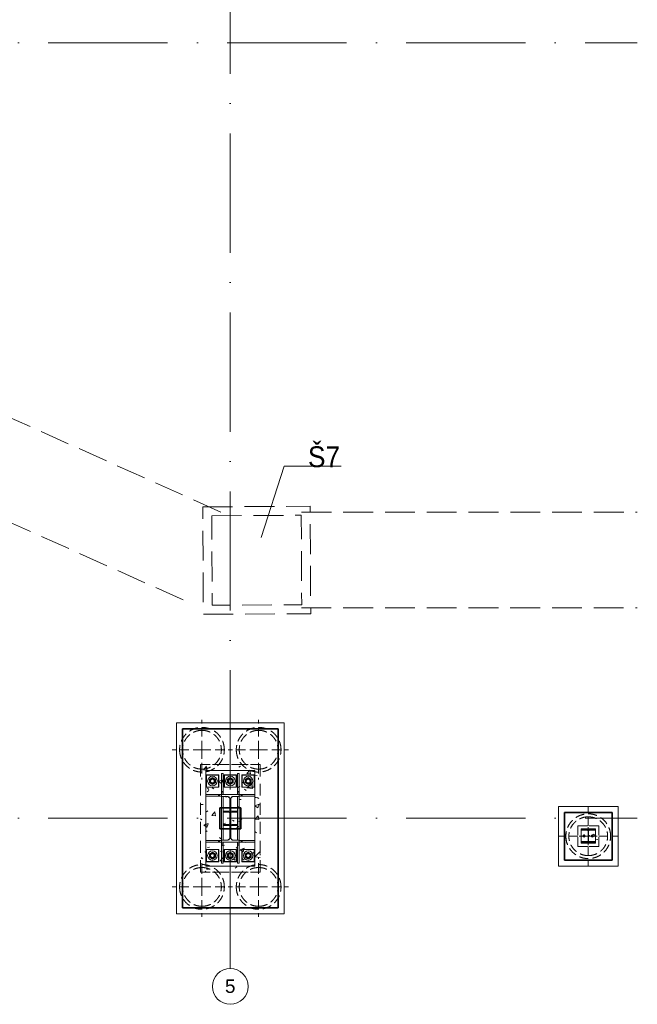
# Model space of a CAD drawing. Header units: millimetres. Extents: x -34728 to 839610, y -480656 to 464976.
# Tile 30 of 69: x 132857 to 143209, y -37301 to -20794. Entities that reach past the tile are written whole.
import ezdxf

# ---------------------------------------------------------------- set-up
doc = ezdxf.new("R2010")
doc.units = ezdxf.units.MM
for name, pattern in [('IMPORT-A_CARA_07', [700, 500, -200]), ('IMPORT-KANVPOVO', [2000, 700, -650, 0, -650]), ('Rebar Cover Lines', [320.04, 160.02, -160.02]), ('Skryté 1_5', [220, 150, -70]), ('ČERCHOVANÁ', [25.4, 12.7, -6.35, 0, -6.35]), ('Čerchovaná 20mm', [3000, 2000, -500, 0, -500])]:
    doc.linetypes.add(name, pattern=pattern)
doc.layers.get('0').update_dxf_attribs({"color": 9})
for name, color, linetype, lineweight in [('11542_003_OK-HALA_TaO-1_ET_R01_AciS_2025-04-14_sloupy_dwg', 9, 'Continuous', 9), ('_KANAL TRASA 1', 10, 'IMPORT-KANVPOVO', 70), ('CA_NEVHRA', 9, 'Skryté 1_5', 9), ('CA_OSY', 9, 'ČERCHOVANÁ', 9), ('CA_TEXT35', 9, 'Continuous', 9), ('CA_ZAKLADY25', 9, 'Continuous', 18), ('Konstrukční přípoje', 253, 'Continuous', 18), ('SS_HALA_TaO-SLOUP', 9, 'Continuous', 9)]:
    doc.layers.add(name, color=color, linetype=linetype, lineweight=lineweight)
doc.styles.add('ARIAL', font='arial.ttf', dxfattribs={"width": 0.9})
doc.styles.add('Arial_1', font='arial.ttf', dxfattribs={"height": 450})
pattern_1 = [(50, (-53770.05, -7749.9), (728.7365, -63.756), [76.2, -838.2]), (355, (-53770.05, -7749.9), (-140.972, 764.2276), [60.96, -670.56]), (100.451, (-53709.3, -7755.2), (587.77, 700.467), [64.76, -712.36]), (46.184, (-53770.05, -7546.7), (1084.316, -168.171), [114.3, -1257.3]), (96.636, (-53679.7, -7560.7), (949.61, 989.71), [97.14, -1068.54]), (351.184, (-53770, -7546.7), (949.62, 989.701), [91.44, -1005.84]), (21, (-53668.45, -7597.5), (606.458, -409.0606), [76.2, -838.2]), (326, (-53668.45, -7597.5), (247.208, 736.753), [60.96, -670.56]), (71.451, (-53617.9, -7631.56), (853.668, 327.6855), [64.76, -712.36]), (37.5, (-53770.05, -7749.87), (12.3547, 338.2201), [33.528, -628.904, 33.528, -647.192, -673.1]), (37.5, (-53770.05, -7749.87), (12.3547, 338.2201), [-1343.152, 33.528, -639.572]), (7.5, (-53770.05, -7749.87), (267.2789, 400.7221), [33.528, -354.584, 33.528, -613.664, -256.54]), (7.5, (-53770.05, -7749.87), (267.2789, 400.7221), [-1035.304, 33.528, -223.012]), (327.5, (-53996.62, -7749.87), (542.3633, -22.9153), [33.528, -220.472, 33.528, -758.952, -1051.56]), (327.5, (-53996.62, -7749.87), (542.3633, -22.9153), [-1046.48, 33.528, -1018.032]), (317.5, (-54098.2, -7749.87), (592.517, 101.707), [33.528, -296.672, 33.528, -492.76, -746.76]), (317.5, (-54098.2, -7749.87), (592.517, 101.707), [-856.488, 33.528, -713.232])]

# ---------------------------------------------------------------- blocks, each defined once
blk = doc.blocks.new('pilota 600 mm - D_750_650-2126742-ZÁKLADY HALY _ DPS')
at = {"layer": 'CA_NEVHRA'}
for p, q in [((0, 0), (0, 500)), ((0, 0), (-500, 0)), ((0, 0), (0, -250)), ((0, 0), (500, 0)), ((0, -250), (0, -500))]:
    blk.add_line(p, q, dxfattribs=at)
blk = doc.blocks.new('pilota 600 mm - D_750_650-2126743-ZÁKLADY HALY _ DPS')
at = {"layer": 'CA_NEVHRA'}
for p, q in [((0, 250), (0, 500)), ((0, 0), (0, 250)), ((0, 0), (-500, 0)), ((0, 0), (500, 0)), ((0, 0), (0, -500))]:
    blk.add_line(p, q, dxfattribs=at)
blk = doc.blocks.new('pilota 600 mm - D_750_650-V26-ZÁKLADY HALY _ DPS')
at = {"layer": 'CA_NEVHRA'}
for p, q in [((0, 175), (0, 500)), ((0, 0), (0, 175)), ((-175, 0), (-500, 0)), ((0, 0), (-175, 0)), ((0, 0), (0, -175)), ((0, 0), (175, 0)), ((175, 0), (500, 0)), ((0, -175), (0, -500))]:
    blk.add_line(p, q, dxfattribs=at)
blk = doc.blocks.new('M_Šroub HPM-E - 64_E-1759689-ZÁKLADY HALY _ DPS')
at = {"layer": 'Konstrukční přípoje'}
for p, q in [((100, 100), (-100, 100)), ((-100, 100), (-100, -100)), ((-100, -100), (-100, 100)), ((-100, 100), (100, 100)), ((0, 58), (-50, 29)), ((0, 58), (-50, 29)), ((-50, 29), (0, 58)), ((0, 58), (-50, 29)), ((-50, 29), (-50, -29)), ((-50, 29), (-50, -29)), ((-50, -29), (-50, 29)), ((-50, 29), (-50, -29)), ((50, 29), (0, 58)), ((50, 29), (0, 58)), ((0, 58), (50, 29)), ((50, 29), (0, 58)), ((50, -29), (50, 29)), ((50, -29), (50, 29)), ((50, 29), (50, -29)), ((50, -29), (50, 29)), ((100, -100), (100, 100)), ((100, 100), (100, -100)), ((-100, -100), (100, -100)), ((100, -100), (-100, -100)), ((-50, -29), (0, -58)), ((-50, -29), (0, -58)), ((0, -58), (-50, -29)), ((-50, -29), (0, -58)), ((0, -58), (50, -29)), ((0, -58), (50, -29)), ((50, -29), (0, -58)), ((0, -58), (50, -29))]:
    blk.add_line(p, q, dxfattribs=at)
for radius, start, end in [(80, 360, 180), (80, 0, 180), (80, 360, 180), (80, 0, 180), (32, 0, 180), (32, 360, 180), (32, 0, 180), (32, 0, 180), (32, 0, 180), (32, 0, 180), (32, 0, 180), (32, 0, 180), (80, 180, 360), (80, 180, 360), (80, 180, 360), (80, 180, 360), (32, 180, 360), (32, 180, 360), (32, 180, 360), (32, 180, 360), (32, 180, 360), (32, 180, 360), (32, 180, 360), (32, 180, 360)]:
    blk.add_arc((0, 0), radius, start, end, dxfattribs=at)
blk = doc.blocks.new('M_Šroub HPM-E - 64_E-1759690-ZÁKLADY HALY _ DPS')
at = {"layer": 'Konstrukční přípoje'}
for p, q in [((100, 100), (-100, 100)), ((-100, 100), (-100, -100)), ((-100, -100), (-100, 100)), ((-100, 100), (100, 100)), ((0, 58), (-50, 29)), ((0, 58), (-50, 29)), ((-50, 29), (0, 58)), ((0, 58), (-50, 29)), ((-50, 29), (-50, -29)), ((-50, 29), (-50, -29)), ((-50, -29), (-50, 29)), ((-50, 29), (-50, -29)), ((50, 29), (0, 58)), ((50, 29), (0, 58)), ((0, 58), (50, 29)), ((50, 29), (0, 58)), ((50, -29), (50, 29)), ((50, -29), (50, 29)), ((50, 29), (50, -29)), ((50, -29), (50, 29)), ((100, -100), (100, 100)), ((100, 100), (100, -100)), ((-100, -100), (100, -100)), ((100, -100), (-100, -100)), ((-50, -29), (0, -58)), ((-50, -29), (0, -58)), ((0, -58), (-50, -29)), ((-50, -29), (0, -58)), ((0, -58), (50, -29)), ((0, -58), (50, -29)), ((50, -29), (0, -58)), ((0, -58), (50, -29))]:
    blk.add_line(p, q, dxfattribs=at)
for radius, start, end in [(80, 0, 180), (80, 0, 180), (80, 0, 180), (80, 0, 180), (80, 180, 360), (80, 180, 0), (80, 180, 360), (80, 180, 0), (32, 0, 180), (32, 0, 180), (32, 0, 180), (32, 0, 180), (32, 0, 180), (32, 0, 180), (32, 0, 180), (32, 0, 180), (32, 180, 360), (32, 180, 360), (32, 180, 360), (32, 180, 360), (32, 180, 360), (32, 180, 0), (32, 180, 360), (32, 180, 360)]:
    blk.add_arc((0, 0), radius, start, end, dxfattribs=at)
blk = doc.blocks.new('Osnova - Bublina osnovy 12mm-4850-ZÁKLADY HALY _ DPS')
at = {"layer": 'CA_TEXT35'}
blk.add_circle((0, 0), 6, dxfattribs=at)
blk = doc.blocks.new('A$C658d4861')
at = {"layer": 'CA_ZAKLADY25', "linetype": 'Rebar Cover Lines', "lineweight": 9}
h = blk.add_hatch(dxfattribs=at)
h.set_pattern_fill('FP_1', color=256, style=0, pattern_type=2)
h.set_pattern_definition(pattern_1)
h.paths.add_polyline_path([(12500, -900), (12500, 900), (11500, 900), (11500, -900)])
h = blk.add_hatch(dxfattribs=at)
h.set_pattern_fill('FP_1', color=256, style=0, pattern_type=2)
h.set_pattern_definition(pattern_1)
h.paths.add_polyline_path([(18175, -475), (18175, -125), (17825, -125), (17825, -475)])
at = {"color": 250, "lineweight": 9, "flags": 128}
blk.add_lwpolyline([(12520, 4709), (12902, 5906), (13102, 5906), (13856, 5906)], dxfattribs=at)
at = {"layer": '11542_003_OK-HALA_TaO-1_ET_R01_AciS_2025-04-14_sloupy_dwg'}
for p, q in [((12150, 400), (11850, 400)), ((11850, 400), (11850, 367)), ((11850, 367), (11961, 367)), ((11991, 337), (11991, -337)), ((12009, -337), (12009, 337)), ((12039, 367), (12150, 367)), ((12150, 367), (12150, 400)), ((18110, -190), (17890, -190)), ((17890, -190), (17890, -201)), ((17890, -201), (17978, -201)), ((17996, -219), (17996, -371)), ((18003, -371), (18003, -219)), ((18021, -201), (18110, -201)), ((18110, -201), (18110, -190)), ((11961, -367), (11850, -367)), ((11850, -367), (11850, -400)), ((11850, -400), (12150, -400)), ((12150, -367), (12039, -367)), ((12150, -400), (12150, -367)), ((17978, -389), (17890, -389)), ((17890, -389), (17890, -400)), ((17890, -400), (18110, -400)), ((18110, -389), (18021, -389)), ((18110, -400), (18110, -389))]:
    blk.add_line(p, q, dxfattribs=at)
for centre, radius, start, end in [((11961, 337), 30, 0, 90), ((12039, 337), 30, 90, 180), ((17978, -219), 18, 0, 90), ((18021, -219), 18, 90, 180), ((11961, -337), 30, 270, 0), ((12039, -337), 30, 180, 270), ((17978, -371), 18, 270, 0), ((18021, -371), 18, 180, 270)]:
    blk.add_arc(centre, radius, start, end, dxfattribs=at)
at = {"layer": '_KANAL TRASA 1', "color": 7, "linetype": 'IMPORT-A_CARA_07', "lineweight": 18}
for p, q in [((-9053, 14512), (12020, 5053)), ((-9053, 12737), (11366, 3593)), ((13194, 5131), (18822, 5131)), ((13193, 3531), (18822, 3531))]:
    blk.add_line(p, q, dxfattribs=at)
at = {"layer": '_KANAL TRASA 1', "color": 7, "linetype": 'IMPORT-A_CARA_07', "lineweight": 18, "flags": 128}
for points in [[(11539, 5222), (13339, 5231), (13348, 3431), (11548, 3422)], [(11689, 5073), (13189, 5081), (13197, 3581), (11697, 3573)]]:
    blk.add_lwpolyline(points, close=True, dxfattribs=at)
at = {"layer": 'CA_NEVHRA'}
for centre, radius, start, end in [((11525, 1150), 375, 0, 180), ((11525, 1150), 375, 0, 180), ((12475, 1150), 375, 0, 180), ((12475, 1150), 375, 0, 180), ((11525, 1150), 325, 90, 270), ((11525, 1150), 325, 90, 270), ((11525, 1150), 325, 270, 90), ((11525, 1150), 325, 270, 90), ((12475, 1150), 325, 90, 270), ((12475, 1150), 325, 90, 270), ((12475, 1150), 325, 270, 90), ((12475, 1150), 325, 270, 90), ((11525, 1150), 375, 180, 0), ((11525, 1150), 375, 180, 0), ((12475, 1150), 375, 180, 0), ((12475, 1150), 375, 180, 0), ((18000, -300), 375, 0, 180), ((18000, -300), 375, 0, 180), ((18000, -300), 325, 90, 270), ((18000, -300), 325, 90, 270), ((18000, -300), 325, 270, 90), ((18000, -300), 325, 270, 90), ((18000, -300), 375, 180, 0), ((18000, -300), 375, 180, 0), ((11525, -1150), 375, 0, 180), ((11525, -1150), 375, 0, 180), ((11525, -1150), 325, 90, 270), ((11525, -1150), 325, 90, 270), ((11525, -1150), 325, 270, 90), ((11525, -1150), 325, 270, 90), ((12475, -1150), 375, 0, 180), ((12475, -1150), 375, 0, 180), ((12475, -1150), 325, 90, 270), ((12475, -1150), 325, 90, 270), ((12475, -1150), 325, 270, 90), ((12475, -1150), 325, 270, 90), ((11525, -1150), 375, 180, 0), ((11525, -1150), 375, 180, 0), ((12475, -1150), 375, 180, 0), ((12475, -1150), 375, 180, 0)]:
    blk.add_arc(centre, radius, start, end, dxfattribs=at)
at = {"layer": 'CA_OSY', "linetype": 'Čerchovaná 20mm'}
for p, q in [((12000, -2518), (12000, 28785)), ((-9053, 13000), (18822, 13000)), ((-9053, 0), (18822, 0))]:
    blk.add_line(p, q, dxfattribs=at)
at = {"layer": 'CA_ZAKLADY25', "lineweight": 9}
for p, q in [((11100, -1600), (11100, 1600)), ((11100, 1600), (12900, 1600)), ((12900, 1600), (11100, 1600)), ((11100, 1600), (11100, -1600)), ((12900, 1600), (12900, -1600)), ((12900, -1600), (12900, 1600)), ((17500, -800), (17500, 200)), ((17500, 200), (18500, 200)), ((18500, 200), (17500, 200)), ((17500, 200), (17500, -800)), ((18500, 200), (18500, -800)), ((18500, -800), (18500, 200)), ((18500, -800), (17500, -800)), ((17500, -800), (18500, -800)), ((12900, -1600), (11100, -1600)), ((11100, -1600), (12900, -1600))]:
    blk.add_line(p, q, dxfattribs=at)
at = {"layer": 'CA_ZAKLADY25', "lineweight": 25}
for p, q in [((12800, 1500), (11200, 1500)), ((11200, 1500), (11200, -1500)), ((11200, -1500), (11200, 1500)), ((11200, 1500), (12800, 1500)), ((12800, -1500), (12800, 1500)), ((12800, 1500), (12800, -1500)), ((11825, 175), (12175, 175)), ((11825, -175), (11825, 175)), ((12175, 175), (11825, 175)), ((11825, 175), (11825, -175)), ((12175, 175), (12175, -175)), ((12175, -175), (12175, 175)), ((18400, 100), (17600, 100)), ((17600, 100), (17600, -700)), ((17600, -700), (17600, 100)), ((17600, 100), (18400, 100)), ((18400, -700), (18400, 100)), ((18400, 100), (18400, -700)), ((12175, -175), (11825, -175)), ((11825, -175), (12175, -175)), ((17600, -700), (18400, -700)), ((18400, -700), (17600, -700)), ((11200, -1500), (12800, -1500)), ((12800, -1500), (11200, -1500))]:
    blk.add_line(p, q, dxfattribs=at)
at = {"layer": 'CA_ZAKLADY25', "linetype": 'Rebar Cover Lines', "lineweight": 9}
for p, q in [((11500, 900), (12500, 900)), ((11500, -900), (11500, 900)), ((11500, 900), (11500, -900)), ((12500, 900), (11500, 900)), ((12500, 900), (12500, -900)), ((12500, -900), (12500, 900)), ((17825, -125), (18175, -125)), ((17825, -475), (17825, -125)), ((17825, -125), (17825, -475)), ((18175, -125), (17825, -125)), ((18175, -125), (18175, -475)), ((18175, -475), (18175, -125)), ((18175, -475), (17825, -475)), ((17825, -475), (18175, -475)), ((12500, -900), (11500, -900)), ((11500, -900), (12500, -900))]:
    blk.add_line(p, q, dxfattribs=at)
at = {"layer": 'SS_HALA_TaO-SLOUP'}
for p, q in [((11590, 800), (12410, 800)), ((12410, 800), (11590, 800)), ((11590, -800), (11590, 800)), ((11590, 800), (11590, -800)), ((11595, 730), (11595, 520)), ((11595, 520), (11595, 730)), ((11805, 730), (11595, 730)), ((11595, 730), (11805, 730)), ((11805, 520), (11805, 730)), ((11805, 730), (11805, 520)), ((11850, 750), (11880, 750)), ((11880, 750), (11850, 750)), ((11850, 750), (11850, 450)), ((11850, 430), (11850, 750)), ((11880, 450), (11880, 750)), ((11880, 750), (11880, 430)), ((11895, 730), (11895, 520)), ((11895, 520), (11895, 730)), ((12105, 730), (11895, 730)), ((11895, 730), (12105, 730)), ((12105, 520), (12105, 730)), ((12105, 730), (12105, 520)), ((12120, 750), (12120, 450)), ((12120, 430), (12120, 750)), ((12120, 750), (12150, 750)), ((12120, 750), (12150, 750)), ((12150, 450), (12150, 750)), ((12150, 750), (12150, 430)), ((12195, 730), (12195, 520)), ((12195, 520), (12195, 730)), ((12405, 730), (12195, 730)), ((12195, 730), (12405, 730)), ((12405, 520), (12405, 730)), ((12405, 730), (12405, 520)), ((12410, 800), (12410, -800)), ((12410, -800), (12410, 800)), ((11595, 520), (11805, 520)), ((11805, 520), (11595, 520)), ((11895, 520), (12105, 520)), ((12105, 520), (11895, 520)), ((12195, 520), (12405, 520)), ((12405, 520), (12195, 520)), ((11800, 400), (11590, 400)), ((11590, 400), (11820, 400)), ((11590, 370), (11590, 400)), ((11590, 370), (11590, 400)), ((11590, 370), (11800, 370)), ((11820, 370), (11590, 370)), ((11850, 400), (11800, 400)), ((11800, 400), (11800, 370)), ((11800, 370), (11850, 370)), ((11820, 400), (11850, 400)), ((11820, 370), (11820, 400)), ((11850, 370), (11820, 370)), ((11850, 450), (11850, 400)), ((11880, 450), (11850, 450)), ((11880, 430), (11850, 430)), ((11850, 400), (11850, 430)), ((11850, 400), (11850, 367)), ((12150, 400), (11850, 400)), ((11880, 400), (11850, 400)), ((11880, 400), (11850, 400)), ((11850, 370), (11850, 400)), ((11850, 370), (11850, 400)), ((11850, 367), (11961, 367)), ((11880, 367), (11850, 367)), ((11850, 367), (11850, -367)), ((11880, 367), (11850, 367)), ((11850, -367), (11850, 367)), ((11851, 366), (11961, 366)), ((11961, 366), (11851, 366)), ((11851, -366), (11851, 366)), ((11851, 366), (11851, -366)), ((11880, 400), (11880, 450)), ((11880, 430), (11880, 400)), ((11880, -367), (11880, 367)), ((11880, 367), (11880, -367)), ((11961, 366), (11991, 336)), ((11991, 336), (11961, 366)), ((11991, 337), (11991, -337)), ((11991, 336), (11991, -336)), ((11991, -336), (11991, 336)), ((12009, 336), (12039, 366)), ((12039, 366), (12009, 336)), ((12009, -337), (12009, 337)), ((12009, -336), (12009, 336)), ((12009, 336), (12009, -336)), ((12039, 367), (12150, 367)), ((12039, 366), (12149, 366)), ((12149, 366), (12039, 366)), ((12150, 450), (12120, 450)), ((12120, 450), (12120, 400)), ((12120, 400), (12120, 430)), ((12120, 430), (12150, 430)), ((12120, 400), (12150, 400)), ((12120, 400), (12150, 400)), ((12120, 367), (12120, -367)), ((12150, 367), (12120, 367)), ((12150, 367), (12120, 367)), ((12120, -367), (12120, 367)), ((12149, 366), (12149, -366)), ((12149, -366), (12149, 366)), ((12150, 400), (12150, 450)), ((12150, 430), (12150, 400)), ((12150, 367), (12150, 400)), ((12150, 400), (12180, 400)), ((12150, 370), (12150, 400)), ((12150, 370), (12150, 400)), ((12200, 400), (12150, 400)), ((12180, 370), (12150, 370)), ((12150, 370), (12200, 370)), ((12150, -367), (12150, 367)), ((12150, 367), (12150, -367)), ((12180, 400), (12410, 400)), ((12180, 370), (12180, 400)), ((12410, 370), (12180, 370)), ((12410, 400), (12200, 400)), ((12200, 370), (12200, 400)), ((12200, 370), (12410, 370)), ((12410, 400), (12410, 370)), ((12410, 370), (12410, 400)), ((11880, 103), (11880, 120)), ((11880, 120), (11880, 103)), ((11880, 120), (12120, 120)), ((12120, 120), (11880, 120)), ((11974, 103), (11880, 103)), ((11880, 103), (11974, 103)), ((11995, -82), (11995, 82)), ((11995, 82), (11995, -82)), ((12005, 82), (12005, -82)), ((12005, -82), (12005, 82)), ((12120, 103), (12026, 103)), ((12026, 103), (12120, 103)), ((12120, 120), (12120, 103)), ((12120, 103), (12120, 120)), ((11880, -103), (11974, -103)), ((11974, -103), (11880, -103)), ((11880, -120), (11880, -103)), ((11880, -103), (11880, -120)), ((12120, -120), (11880, -120)), ((11880, -120), (12120, -120)), ((12026, -103), (12120, -103)), ((12120, -103), (12026, -103)), ((12120, -103), (12120, -120)), ((12120, -120), (12120, -103)), ((17880, -175), (18120, -175)), ((18120, -175), (17880, -175)), ((17880, -415), (17880, -175)), ((17880, -175), (17880, -415)), ((17890, -190), (17890, -201)), ((18110, -190), (17890, -190)), ((17890, -201), (17978, -201)), ((17930, -278), (17915, -286)), ((17915, -286), (17930, -278)), ((17915, -286), (17915, -304)), ((17915, -304), (17915, -286)), ((17915, -304), (17930, -312)), ((17930, -312), (17915, -304)), ((17945, -286), (17930, -278)), ((17930, -278), (17945, -286)), ((17930, -312), (17945, -304)), ((17945, -304), (17930, -312)), ((17945, -304), (17945, -286)), ((17945, -286), (17945, -304)), ((17996, -371), (17996, -219)), ((18003, -219), (18003, -371)), ((18110, -201), (18021, -201)), ((18070, -278), (18055, -286)), ((18055, -286), (18070, -278)), ((18055, -286), (18055, -304)), ((18055, -304), (18055, -286)), ((18055, -304), (18070, -312)), ((18070, -312), (18055, -304)), ((18085, -286), (18070, -278)), ((18070, -278), (18085, -286)), ((18070, -312), (18085, -304)), ((18085, -304), (18070, -312)), ((18085, -304), (18085, -286)), ((18085, -286), (18085, -304)), ((18110, -190), (18110, -201)), ((18120, -175), (18120, -415)), ((18120, -415), (18120, -175)), ((11590, -400), (11590, -370)), ((11590, -370), (11590, -400)), ((11800, -370), (11590, -370)), ((11590, -370), (11820, -370)), ((11590, -400), (11800, -400)), ((11820, -400), (11590, -400)), ((11850, -370), (11800, -370)), ((11800, -370), (11800, -400)), ((11800, -400), (11850, -400)), ((11820, -370), (11820, -400)), ((11820, -370), (11850, -370)), ((11850, -400), (11820, -400)), ((11850, -367), (11850, -400)), ((11961, -367), (11850, -367)), ((11850, -367), (11880, -367)), ((11880, -367), (11850, -367)), ((11850, -370), (11850, -400)), ((11850, -370), (11850, -400)), ((11850, -400), (12150, -400)), ((11850, -400), (11850, -450)), ((11880, -400), (11850, -400)), ((11880, -400), (11850, -400)), ((11850, -430), (11850, -400)), ((11880, -430), (11850, -430)), ((11850, -750), (11850, -430)), ((11850, -450), (11880, -450)), ((11850, -450), (11850, -750)), ((11961, -366), (11851, -366)), ((11851, -366), (11961, -366)), ((11880, -450), (11880, -400)), ((11880, -400), (11880, -430)), ((11880, -430), (11880, -750)), ((11880, -750), (11880, -450)), ((11991, -336), (11961, -366)), ((11961, -366), (11991, -336)), ((12039, -366), (12009, -336)), ((12009, -336), (12039, -366)), ((12149, -366), (12039, -366)), ((12039, -366), (12149, -366)), ((12150, -367), (12039, -367)), ((12120, -367), (12150, -367)), ((12150, -367), (12120, -367)), ((12120, -430), (12120, -400)), ((12120, -400), (12150, -400)), ((12120, -400), (12150, -400)), ((12120, -400), (12120, -450)), ((12120, -750), (12120, -430)), ((12120, -430), (12150, -430)), ((12120, -450), (12120, -750)), ((12120, -450), (12150, -450)), ((12150, -400), (12150, -367)), ((12200, -370), (12150, -370)), ((12150, -370), (12150, -400)), ((12150, -370), (12150, -400)), ((12150, -370), (12180, -370)), ((12150, -400), (12150, -430)), ((12150, -450), (12150, -400)), ((12150, -400), (12200, -400)), ((12180, -400), (12150, -400)), ((12150, -430), (12150, -750)), ((12150, -750), (12150, -450)), ((12180, -370), (12180, -400)), ((12180, -370), (12410, -370)), ((12410, -400), (12180, -400)), ((12200, -400), (12200, -370)), ((12410, -370), (12200, -370)), ((12200, -400), (12410, -400)), ((12410, -370), (12410, -400)), ((12410, -370), (12410, -400)), ((18120, -415), (17880, -415)), ((17880, -415), (18120, -415)), ((17890, -400), (17890, -389)), ((17890, -389), (17978, -389)), ((18110, -400), (17890, -400)), ((18021, -389), (18110, -389)), ((18110, -389), (18110, -400)), ((11595, -520), (11595, -730)), ((11595, -730), (11595, -520)), ((11805, -520), (11595, -520)), ((11595, -520), (11805, -520)), ((11805, -730), (11805, -520)), ((11805, -520), (11805, -730)), ((11895, -520), (11895, -730)), ((11895, -730), (11895, -520)), ((12105, -520), (11895, -520)), ((11895, -520), (12105, -520)), ((12105, -730), (12105, -520)), ((12105, -520), (12105, -730)), ((12195, -520), (12195, -730)), ((12195, -730), (12195, -520)), ((12405, -520), (12195, -520)), ((12195, -520), (12405, -520)), ((12405, -730), (12405, -520)), ((12405, -520), (12405, -730)), ((12410, -800), (11590, -800)), ((11590, -800), (12410, -800)), ((11595, -730), (11805, -730)), ((11805, -730), (11595, -730)), ((11880, -750), (11850, -750)), ((11880, -750), (11850, -750)), ((11895, -730), (12105, -730)), ((12105, -730), (11895, -730)), ((12150, -750), (12120, -750)), ((12120, -750), (12150, -750)), ((12195, -730), (12405, -730)), ((12405, -730), (12195, -730))]:
    blk.add_line(p, q, dxfattribs=at)
for centre, radius, start, end in [((11700, 625), 45, 0, 180), ((11700, 625), 45, 0, 180), ((12000, 625), 45, 0, 180), ((12000, 625), 45, 0, 180), ((12300, 625), 45, 0, 180), ((12300, 625), 45, 0, 180), ((11700, 625), 45, 180, 0), ((11700, 625), 45, 180, 0), ((11700, 625), 35, 0, 180), ((11700, 625), 35, 0, 180), ((11700, 625), 35, 180, 0), ((11700, 625), 35, 180, 0), ((12000, 625), 45, 180, 0), ((12000, 625), 45, 180, 0), ((12000, 625), 35, 0, 180), ((12000, 625), 35, 0, 180), ((12000, 625), 35, 180, 0), ((12000, 625), 35, 180, 0), ((12300, 625), 45, 180, 0), ((12300, 625), 45, 180, 0), ((12300, 625), 35, 0, 180), ((12300, 625), 35, 0, 180), ((12300, 625), 35, 180, 0), ((12300, 625), 35, 180, 0), ((11961, 337), 30, 0, 90), ((12039, 337), 30, 90, 180), ((11974, 82), 21, 0, 90), ((11974, 82), 21, 0, 90), ((12026, 82), 21, 90, 180), ((12026, 82), 21, 90, 180), ((11974, -82), 21, 270, 0), ((11974, -82), 21, 270, 0), ((12026, -82), 21, 180, 270), ((12026, -82), 21, 180, 270), ((17930, -295), 18.5, 0, 180), ((17930, -295), 18.5, 0, 180), ((17930, -295), 18.5, 180, 0), ((17930, -295), 18.5, 180, 0), ((17930, -295), 11, 0, 180), ((17930, -295), 11, 0, 180), ((17930, -295), 11, 180, 0), ((17930, -295), 11, 180, 0), ((17930, -295), 10, 0, 180), ((17930, -295), 10, 0, 180), ((17930, -295), 10, 0, 180), ((17930, -295), 10, 0, 180), ((17930, -295), 10, 180, 0), ((17930, -295), 10, 180, 0), ((17930, -295), 10, 180, 0), ((17930, -295), 10, 180, 0), ((17978, -219), 18, 0, 90), ((18021, -219), 18, 90, 180), ((18070, -295), 18.5, 0, 180), ((18070, -295), 18.5, 0, 180), ((18070, -295), 18.5, 180, 0), ((18070, -295), 18.5, 180, 0), ((18070, -295), 11, 0, 180), ((18070, -295), 11, 0, 180), ((18070, -295), 11, 180, 0), ((18070, -295), 11, 180, 0), ((18070, -295), 10, 0, 180), ((18070, -295), 10, 0, 180), ((18070, -295), 10, 0, 180), ((18070, -295), 10, 0, 180), ((18070, -295), 10, 180, 0), ((18070, -295), 10, 180, 0), ((18070, -295), 10, 180, 0), ((18070, -295), 10, 180, 0), ((11961, -337), 30, 270, 0), ((12039, -337), 30, 180, 270), ((17978, -371), 18, 270, 0), ((18021, -371), 18, 180, 270), ((11700, -625), 45, 0, 180), ((11700, -625), 45, 0, 180), ((11700, -625), 45, 180, 0), ((11700, -625), 45, 180, 0), ((11700, -625), 35, 0, 180), ((11700, -625), 35, 0, 180), ((11700, -625), 35, 180, 0), ((11700, -625), 35, 180, 0), ((12000, -625), 45, 0, 180), ((12000, -625), 45, 0, 180), ((12000, -625), 45, 180, 0), ((12000, -625), 45, 180, 0), ((12000, -625), 35, 0, 180), ((12000, -625), 35, 0, 180), ((12000, -625), 35, 180, 0), ((12000, -625), 35, 180, 0), ((12300, -625), 45, 0, 180), ((12300, -625), 45, 0, 180), ((12300, -625), 45, 180, 0), ((12300, -625), 45, 180, 0), ((12300, -625), 35, 0, 180), ((12300, -625), 35, 0, 180), ((12300, -625), 35, 180, 0), ((12300, -625), 35, 180, 0)]:
    blk.add_arc(centre, radius, start, end, dxfattribs=at)
at = {"layer": 'CA_NEVHRA'}
for name, p in [('pilota 600 mm - D_750_650-2126742-ZÁKLADY HALY _ DPS', (11525, 1150)), ('pilota 600 mm - D_750_650-2126743-ZÁKLADY HALY _ DPS', (11525, -1150))]:
    blk.add_blockref(name, p, dxfattribs=at)
at = {"layer": 'CA_NEVHRA', "rotation": 180}
for name, p in [('pilota 600 mm - D_750_650-2126743-ZÁKLADY HALY _ DPS', (12475, 1150)), ('pilota 600 mm - D_750_650-V26-ZÁKLADY HALY _ DPS', (18000, -300)), ('pilota 600 mm - D_750_650-2126742-ZÁKLADY HALY _ DPS', (12475, -1150))]:
    blk.add_blockref(name, p, dxfattribs=at)
at = {"layer": 'CA_TEXT35', "xscale": 49.99999999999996, "yscale": 49.99999999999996, "zscale": 49.99999999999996}
blk.add_blockref('Osnova - Bublina osnovy 12mm-4850-ZÁKLADY HALY _ DPS', (12000, -2818), dxfattribs=at)
at = {"layer": 'Konstrukční přípoje'}
for name, p in [('M_Šroub HPM-E - 64_E-1759689-ZÁKLADY HALY _ DPS', (11700, 625)), ('M_Šroub HPM-E - 64_E-1759689-ZÁKLADY HALY _ DPS', (12000, 625)), ('M_Šroub HPM-E - 64_E-1759689-ZÁKLADY HALY _ DPS', (12300, 625)), ('M_Šroub HPM-E - 64_E-1759690-ZÁKLADY HALY _ DPS', (11700, -625)), ('M_Šroub HPM-E - 64_E-1759690-ZÁKLADY HALY _ DPS', (12000, -625)), ('M_Šroub HPM-E - 64_E-1759690-ZÁKLADY HALY _ DPS', (12300, -625))]:
    blk.add_blockref(name, p, dxfattribs=at)
at = {"lineweight": 9, "insert": (13302, 6237), "char_height": 350, "width": 715.58, "attachment_point": 1, "line_spacing_factor": 0.941778, "style": 'ARIAL'}
blk.add_mtext('Š7', dxfattribs=at)
at = {"layer": 'CA_TEXT35', "insert": (11911, -2702), "char_height": 225, "width": 212.45, "attachment_point": 1, "style": 'Arial_1', "bg_fill": 3, "box_fill_scale": 1.25, "bg_fill_color": 256, "bg_fill_true_color": 13158600, "bg_fill_transparency": 0}
blk.add_mtext('\\fArial|b0|i0|c238|p34|;5', dxfattribs=at)

msp = doc.modelspace()

# ---------------------------------------------------------------- block references
at = {"color": 220, "lineweight": 35}
msp.add_blockref('A$C658d4861', (124386.86, -34183.25), dxfattribs=at)

doc.saveas('drawing.dxf')
